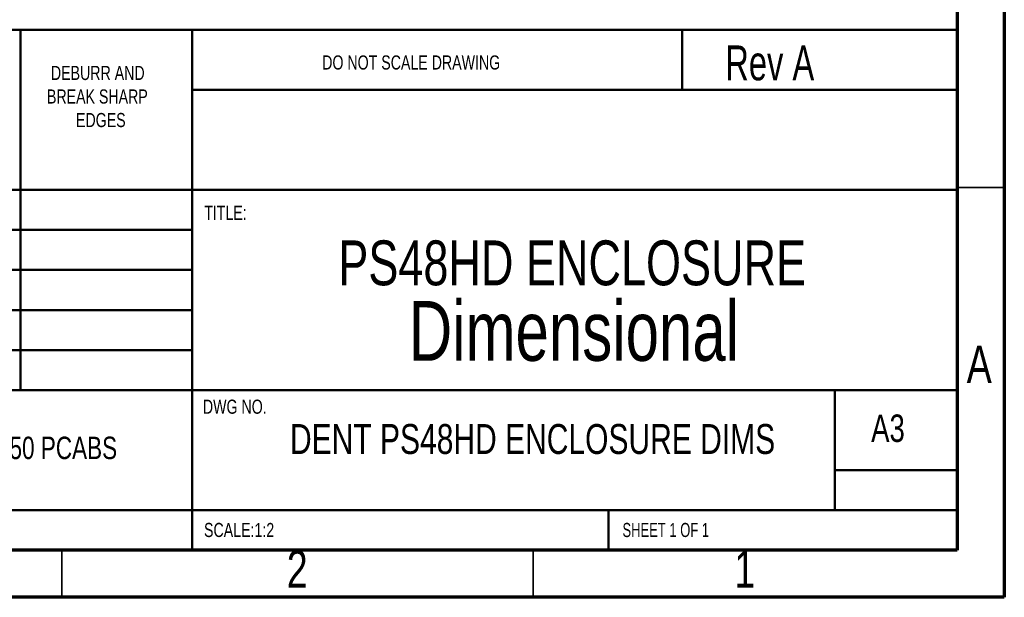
# Model space of a CAD drawing. Header units: inches. Extents: x 0.6 to 16.3, y 0.2 to 11.5.
# Tile 10 of 24: x 12.2 to 16.3, y 0.2 to 2.6. Entities that reach past the tile are written whole.
import ezdxf

# ---------------------------------------------------------------- set-up
doc = ezdxf.new("R2010")
doc.units = ezdxf.units.IN
doc.header["$MEASUREMENT"] = 0
doc.styles.add('SLDTEXTSTYLE0', font='TXT', dxfattribs={"width": 0.75})
doc.styles.add('SLDTEXTSTYLE2', font='TXT', dxfattribs={"width": 0.7})
doc.styles.add('SLDTEXTSTYLE3', font='TXT', dxfattribs={"width": 0.6875})

# ---------------------------------------------------------------- blocks, each defined once
blk = doc.blocks.new('SW_NOTE_1')
at = {"color": 0, "linetype": 'Continuous', "lineweight": 0, "attachment_point": 2, "style": 'SLDTEXTSTYLE0'}
for s, insert, char_height in [('DEBURR AND', (0.239, 0.0761), 0.05906), ('BREAK SHARP', (0.2373, -0.0223), 0.059055), ('EDGES', (0.2517, -0.1207), 0.05906)]:
    blk.add_mtext(s, dxfattribs=dict(at, insert=insert, char_height=char_height))
blk = doc.blocks.new('SW_NOTE_3')
at = {"color": 0, "linetype": 'Continuous', "lineweight": 0, "attachment_point": 2, "style": 'SLDTEXTSTYLE0'}
for s, insert, char_height in [('PS48HD ENCLOSURE', (1.1865, 0.2417), 0.1875), ('Dimensional', (1.1939, -0.0114), 0.25)]:
    blk.add_mtext(s, dxfattribs=dict(at, insert=insert, char_height=char_height))

msp = doc.modelspace()

# ---------------------------------------------------------------- linework, layer by layer
at = {"color": 7, "linetype": 'Continuous', "lineweight": 70}
for p, q in [((16.3386, 11.4961), (16.3386, 0.1969)), ((16.1417, 11.2992), (16.1417, 0.3937)), ((16.1417, 0.3937), (0.7874, 0.3937)), ((16.3386, 0.1969), (0.5906, 0.1969))]:
    msp.add_line(p, q, dxfattribs=at)
at = {"color": 7, "linetype": 'Continuous', "lineweight": 50}
for p, q in [((9.0551, 2.5689), (16.1417, 2.5689)), ((12.2283, 2.5689), (12.2283, 1.063)), ((12.9449, 2.5689), (12.9449, 0.3937)), ((14.9921, 2.3179), (14.9921, 2.5689)), ((16.1417, 2.3179), (12.9449, 2.3179)), ((16.1417, 1.8996), (9.0551, 1.8996)), ((12.9449, 1.7323), (9.0551, 1.7323)), ((12.9449, 1.565), (9.0551, 1.565)), ((12.9449, 1.3976), (9.0551, 1.3976)), ((12.9449, 1.2303), (9.0551, 1.2303)), ((11.2047, 1.063), (16.1417, 1.063)), ((15.6299, 0.561), (15.6299, 1.063)), ((16.1417, 0.7283), (15.6299, 0.7283)), ((9.0551, 0.561), (16.1417, 0.561)), ((14.685, 0.3937), (14.685, 0.561))]:
    msp.add_line(p, q, dxfattribs=at)
at = {"color": 7, "linetype": 'Continuous', "lineweight": 35}
for p, q in [((16.1417, 1.9094), (16.3386, 1.9094)), ((12.4016, 0.3937), (12.4016, 0.1969)), ((14.3701, 0.3937), (14.3701, 0.1969))]:
    msp.add_line(p, q, dxfattribs=at)

# ---------------------------------------------------------------- block references
at = {"color": 7, "linetype": 'Continuous', "lineweight": 0}
for name, p in [('SW_NOTE_1', (12.3121, 2.342)), ('SW_NOTE_3', (13.3467, 1.4468))]:
    msp.add_blockref(name, p, dxfattribs=at)

# ---------------------------------------------------------------- texts
for s, insert, char_height, attachment_point, style in [('Rev A', (15.1727, 2.5035), 0.14583, 1, 'SLDTEXTSTYLE2'), ('DO NOT SCALE DRAWING', (13.4888, 2.4619), 0.059055, 1, 'SLDTEXTSTYLE0'), ('TITLE:', (12.9957, 1.8337), 0.05906, 1, 'SLDTEXTSTYLE0'), ('A', (16.2338, 1.2493), 0.1562, 2, 'SLDTEXTSTYLE0'), ('DWG NO.', (12.9903, 1.0231), 0.05906, 1, 'SLDTEXTSTYLE0'), ('A3', (15.7823, 0.9609), 0.11458, 1, 'SLDTEXTSTYLE0'), ('DENT PS48HD ENCLOSURE DIMS', (14.3677, 0.9211), 0.125, 2, 'SLDTEXTSTYLE0'), ('CYCOLOY C2950 PCABS', (12.078, 0.8683), 0.09375, 2, 'SLDTEXTSTYLE0'), ('SCALE:1:2', (12.995, 0.5079), 0.05906, 1, 'SLDTEXTSTYLE0'), ('SHEET 1 OF 1', (14.7432, 0.5079), 0.059055, 1, 'SLDTEXTSTYLE3'), ('2', (13.3843, 0.393), 0.1562, 2, 'SLDTEXTSTYLE0'), ('1', (15.2543, 0.393), 0.1562, 2, 'SLDTEXTSTYLE0')]:
    msp.add_mtext(s, dxfattribs=dict(at, insert=insert, char_height=char_height, attachment_point=attachment_point, style=style))

doc.saveas('drawing.dxf')
